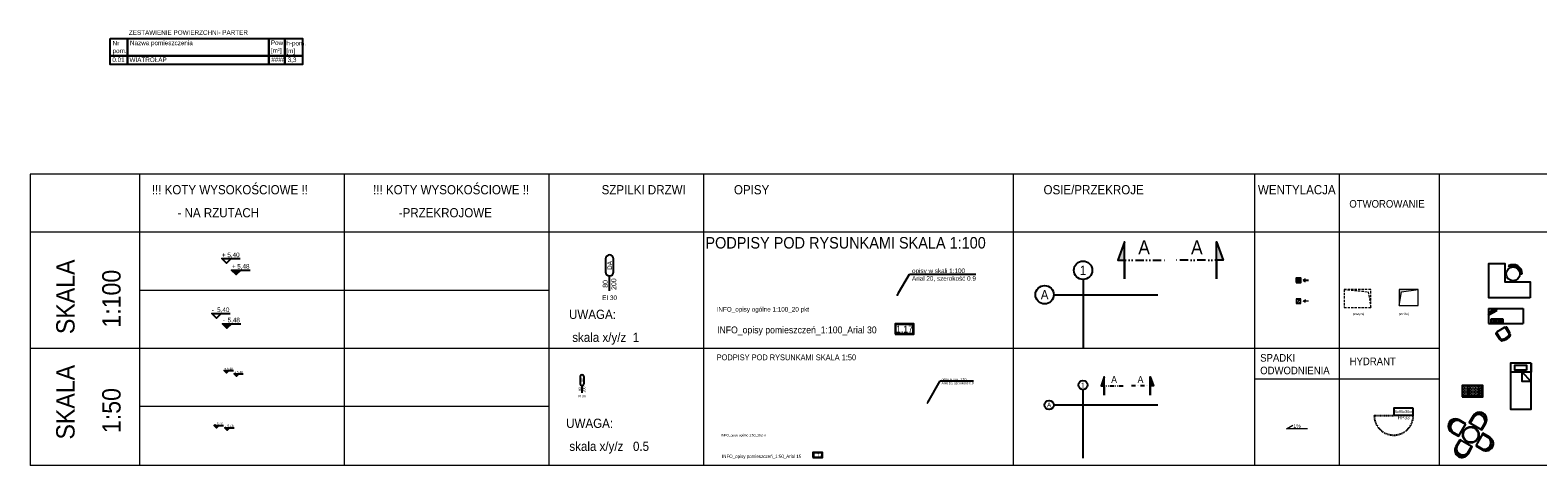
# Model space of a CAD drawing. Header units: metres. Extents: x 6502846 to 6512378, y 5892705 to 5896166.
# Tile 34 of 73: x 6503261 to 6503917, y 5895231 to 5895422. Entities that reach past the tile are written whole.
import ezdxf
from ezdxf import colors
from ezdxf.entities.mleader import LeaderData, LeaderLine
from ezdxf.enums import TextEntityAlignment as Align
from ezdxf.math import Vec2, Vec3

# ---------------------------------------------------------------- set-up
doc = ezdxf.new("R2010")
doc.units = ezdxf.units.M
doc.header["$MEASUREMENT"] = 0
for name, pattern in [('1KS_2KP-50', [37.05, 12, 6, -6.35, 0, -6.35, 0, -6.35]), ('ACAD_ISO03W100', [30, 12, -18]), ('DASHDOT', [1, 0.5, -0.25, 0, -0.25]), ('DASHED', [0.75, 0.5, -0.25]), ('OS_MODU-50', [96, 48, -24, 0, -24]), ('Osie$0$CONTINOUS', [0])]:
    doc.linetypes.add(name, pattern=pattern)
doc.layers.get('0').update_dxf_attribs({"color": 2})
for name, color, linetype, lineweight in [('_tabelki_ramki_cienkie', 251, 'Continuous', 5), ('A_spadki i odwodnienia', 134, 'Continuous', 0), ('A_wentylacja', 216, 'Continuous', 9), ('I_widok powyżej', 213, 'ACAD_ISO03W100', 15), ('I_widok_cienki', 152, 'Continuous', 5)]:
    doc.layers.add(name, color=color, linetype=linetype, lineweight=lineweight)
for name, color, linetype in [('A_hydranty', 20, 'Continuous'), ('A_wyposażenie_meble', 17, 'Continuous'), ('I_wentylacja', 105, 'Continuous'), ('INFO_linie przekrojowe', 33, '1KS_2KP-50'), ('INFO_opisy', 34, 'Continuous'), ('INFO_opisy pomieszczeń', 12, 'Continuous'), ('INFO_opisy stolarki', 32, 'Continuous'), ('INFO_osie', 35, 'OS_MODU-50'), ('INFO_rzędne', 21, 'Continuous')]:
    doc.layers.add(name, color=color, linetype=linetype)
doc.styles.add('ARCHENIKA_100_etykiety', font='arial.ttf', dxfattribs={"width": 0.9, "height": 30})
doc.styles.add('ARCHENIKA_100_opisy', font='arial.ttf', dxfattribs={"width": 0.9, "height": 20})
doc.styles.add('ARCHENIKA_100_podpisy', font='arial.ttf', dxfattribs={"width": 0.9, "height": 50})
doc.styles.add('ARCHENIKA_100_wymiary', font='arial.ttf', dxfattribs={"width": 0.9, "height": 15})
doc.styles.add('ARCHENIKA_50', font='arial.ttf', dxfattribs={"width": 0.9, "height": 10})
doc.styles.add('ARCHENIKA_50_etykiety', font='ARIALN.TTF', dxfattribs={"width": 0.9, "height": 15})
doc.styles.add('ARCHENIKA_50_podpisy', font='ARIALN.TTF', dxfattribs={"width": 0.9, "height": 25})
doc.styles.add('Arial', font='arial.ttf', dxfattribs={"width": 0.9})
doc.styles.add('CP_ATTR', font='romans.shx')
doc.styles.add('MPP_opisy_1-100', font='romans.shx', dxfattribs={"width": 0.6, "height": 25})

# ---------------------------------------------------------------- blocks, each defined once
blk = doc.blocks.new('kota wysokościowa względna wykończeniowa')
blk.add_lwpolyline([(20, 20), (0, 0), (-20, 20), (60, 20)])
at = {"style": 'Arial'}
for tag, p in [('%%P', (-20, 20)), ('205', (0, 20))]:
    blk.add_attdef(tag, text='', height=20, dxfattribs=at).set_placement(p, align=Align.BOTTOM_LEFT)
blk = doc.blocks.new('kota stropowa GORNA')
blk.add_lwpolyline([(18.5, -50.6), (-1.5, -70.6), (-21.5, -50.6), (58.5, -50.6)])
blk.add_solid([(-21.5, -50.6), (18.5, -50.6), (-1.5, -70.6), (18.5, -50.6)])
at = {"style": 'Arial'}
for tag, p in [('-', (-20, -25)), ('205', (0, -25))]:
    blk.add_attdef(tag, text='', height=20, dxfattribs=at).set_placement(p, align=Align.TOP_LEFT)
blk = doc.blocks.new('linia przekroju')
at = {"linetype": 'Continuous', "lineweight": 5}
h = blk.add_hatch(color=256, dxfattribs=at)
h.dxf.hatch_style = 1
h.paths.add_polyline_path([(0, -40.5), (0, 39.3), (14.4, 0), (0, 0)])
at = {"linetype": 'Continuous'}
blk.add_lwpolyline([(0, -40.5), (0, 39.3), (14.4, 0), (0, 0)], close=True, dxfattribs=at)
blk.add_lwpolyline([(14.4, 0), (-87.6, -0.1)])
at = {"linetype": 'Continuous', "style": 'ARCHENIKA_100_etykiety', "width": 0.9, "flags": 8}
blk.add_attdef('NR_PRZEKROJU', (-55.1, 12.6), '', height=30, dxfattribs=at)
blk = doc.blocks.new('zestawienie powierzchni')
at = {"linetype": 'Continuous', "lineweight": -3}
for points in [[(0, 45.8), (75.5, 45.8), (75.5, 8.3), (0, 8.3)], [(75.5, 45.8), (689.9, 45.8), (689.9, 8.3), (75.5, 8.3)], [(689.9, 45.8), (760, 45.8), (760, 8.3), (689.9, 8.3)], [(760, 45.8), (836.3, 45.8), (836.3, 8.3), (760, 8.3)]]:
    blk.add_lwpolyline(points, close=True, dxfattribs=at)
at = {"linetype": 'Continuous', "lineweight": -3, "style": 'ARCHENIKA_100_opisy', "width": 0.9}
blk.add_attdef('NR_POM', (8.6, 8.1), '', height=20, dxfattribs=at)
at = {"style": 'ARCHENIKA_100_opisy', "width": 0.9}
for tag, p in [('POM', (83.4, 8.1)), ('POW.', (699.9, 8.1)), ('WYS.', (771.3, 8.1))]:
    blk.add_attdef(tag, p, '', height=20, dxfattribs=at)
blk = doc.blocks.new('M_1')
at = {"layer": 'INFO_opisy stolarki'}
blk.add_line((0, -65), (0, 0), dxfattribs=at)
blk.add_lwpolyline([(-17.5, 73.7), (-17.5, 17.5, 1), (17.5, 17.5), (17.5, 73.7, 1)], format="xyb", close=True, dxfattribs=at)
at = {"layer": 'INFO_opisy stolarki', "style": 'Arial'}
blk.add_attdef('ADS_DRZWI:SYMBOL', text='', height=20, rotation=90, dxfattribs=at).set_placement((0, 45.6), align=Align.MIDDLE)
at = {"layer": 'INFO_opisy stolarki', "linetype": 'ByBlock', "style": 'Arial', "width": 0.9}
for tag, p in [('ADS_DRZWI:SZEROKOŚĆ', (-8, -34.5)), ('ADS_DRZWI:WYSOKOŚĆ', (29, -35.5))]:
    blk.add_attdef(tag, text='', height=20, rotation=90, dxfattribs=at).set_placement(p, align=Align.CENTER)
at = {"layer": 'INFO_opisy stolarki', "color": 1, "style": 'Arial'}
blk.add_attdef('ADS_DRZWI:ODPORNOŚĆ_OGNIOWA', text='', height=22, dxfattribs=at).set_placement((-0.1, -110.8), align=Align.BOTTOM_CENTER)
blk = doc.blocks.new('_Dot')
at = {"color": 0, "linetype": 'ByBlock', "lineweight": -2}
blk.add_line((-0.5, 0), (-1, 0), dxfattribs=at)
at = {"color": 0, "linetype": 'ByBlock', "const_width": 0.5}
blk.add_lwpolyline([(-0.25, 0, 1), (0.25, 0, 1)], format="xyb", close=True, dxfattribs=at)
blk = doc.blocks.new('metka pom')
h = blk.add_hatch(color=256)
h.paths.add_polyline_path([(-13.5, -39.4), (67.7, -39.4), (67.7, 5.5), (-13.5, 5.5)])
h.paths.add_polyline_path([(-10.9, -36.8), (65.1, -36.8), (65.1, 2.8), (-10.9, 2.8)], flags=16)
for points in [[(-13.5, -39.4), (67.7, -39.4), (67.7, 5.5), (-13.5, 5.5)], [(-10.9, -36.8), (65.1, -36.8), (65.1, 2.8), (-10.9, 2.8)]]:
    blk.add_lwpolyline(points, close=True)
at = {"style": 'ARCHENIKA_100_etykiety', "width": 0.9}
blk.add_attdef('NR_POM', text='', height=30, dxfattribs=at).set_placement((27.7, -17.7), align=Align.MIDDLE)
blk = doc.blocks.new('strzałka wentylacja')
for points in [[(-24, 0), (0, 0)], [(-10.4, 6), (0, 0)], [(-10.4, -6), (0, 0)]]:
    blk.add_lwpolyline(points)
blk = doc.blocks.new('I_wentylacja')
blk.add_line((4.3, 4.3), (15.7, 15.7, 0))
blk.add_lwpolyline([(0, 0), (20, 0), (20, 20), (0, 20)], close=True)
blk.add_circle((10, 10), 8)
at = {"style": 'Arial', "width": 0.9}
blk.add_attdef('NR', text='', height=8, dxfattribs=at).set_placement((10, 10, 0), align=Align.MIDDLE)
blk = doc.blocks.new('*U855')
at = {"ltscale": 20}
h = blk.add_hatch(color=256, dxfattribs=at)
h.dxf.hatch_style = 1
h.paths.add_polyline_path([(10.6, -10.6), (82.9, 0), (0, 0), (0, -70.3)])
for points in [[(82.9, 0), (0, 0), (0, -70.3), (82.9, -70.3)], [(10.6, -10.6), (82.9, 0), (0, 0), (0, -70.3)]]:
    blk.add_lwpolyline(points, close=True, dxfattribs=at)
blk = doc.blocks.new('*U856')
at = {"linetype": 'DASHED', "ltscale": 20}
blk.add_lwpolyline([(0, -115.2), (10.6, -10.6), (78.4, 0)], dxfattribs=at)
blk.add_lwpolyline([(78.4, 0), (0, 0), (0, -115.2), (78.4, -115.2)], close=True, dxfattribs=at)
blk = doc.blocks.new('stolik 4os')
for points in [[(54582.5, -29698.3), (54582.5, -29664, 1), (54519.5, -29664), (54519.5, -29698.3)], [(54578.6, -29698.3), (54578.6, -29664, 1), (54523.5, -29664), (54523.5, -29698.3)], [(54509, -29709.8), (54474.7, -29709.8, 1), (54474.7, -29772.8), (54509, -29772.8)], [(54509, -29713.7), (54474.7, -29713.7, 1), (54474.7, -29768.8), (54509, -29768.8)], [(54594, -29771.8), (54628.3, -29771.8, 1), (54628.3, -29708.8), (54594, -29708.8)], [(54594, -29767.9), (54628.3, -29767.9, 1), (54628.3, -29712.7), (54594, -29712.7)], [(54520.5, -29783.3), (54520.5, -29817.6, 1), (54583.5, -29817.6), (54583.5, -29783.3)], [(54524.5, -29783.3), (54524.5, -29817.6, 1), (54579.6, -29817.6), (54579.6, -29783.3)]]:
    blk.add_lwpolyline(points, format="xyb", close=True)
at = {"ltscale": 0.5}
for radius in [35, 32.5]:
    blk.add_circle((54551.5, -29740.8), radius, dxfattribs=at)
for centre, start, end in [((54551, -29671.9), 11.47834, 168.52166), ((54482.6, -29741.3), 101.47834, 258.52166), ((54620.4, -29740.3), 281.47834, 78.52166), ((54552, -29809.7), 191.47834, 348.52166)]:
    blk.add_arc(centre, 28.1, start, end)
blk = doc.blocks.new('krzeslo1')
for p, q in [((-7465.6, -14640.2), (-7468.1, -14635.9)), ((-7413.1, -14670.5), (-7408.1, -14670.5))]:
    blk.add_line(p, q)
blk.add_circle((-7448.1, -14670.5), 30)
for radius in [40, 35]:
    blk.add_arc((-7448.1, -14670.5), radius, 0, 120)
blk = doc.blocks.new('A$C04C6409C')
for p, q in [((0, 319), (0, 55)), ((20, 339), (20, 339)), ((20, 35), (20, 35)), ((37, 412), (37, 412)), ((40, 319), (40, 55)), ((55, 345), (55, 50)), ((445, 0), (105, 0)), ((255, 510), (295, 510)), ((255, 500), (255, 510)), ((255, 439), (255, 460)), ((295, 510), (295, 500)), ((295, 460), (295, 439)), ((495, 345), (495, 50)), ((510, 319), (510, 55)), ((513, 412), (513, 412)), ((530, 339), (530, 339)), ((530, 35), (530, 35)), ((550, 319), (550, 55))]:
    blk.add_line(p, q)
for centre, major_axis, start_param, end_param in [((20, 319), (14.1, 14.1), 0.785398, 2.356194), ((20, 55), (-14.1, 14.1), 0.785398, 2.356194), ((20, 319), (14.1, 14.1), 5.497787, 7.068583), ((20, 55), (-14.1, 14.1), 2.356194, 3.926991), ((54, 422), (14.1, 14.1), 1.296747, 2.911882), ((54, 422), (14.1, 14.1), 2.911882, 4.438339), ((275, 29), (333, 333), 0.27405, 1.296747), ((105, 345), (35.4, 35.4), 1.306944, 2.356194), ((105, 50), (-35.4, 35.4), 0.785398, 2.356194), ((275, 29), (305, 305), 0.27405, 1.296747), ((275, 49), (277, 277), 0.263853, 1.306944), ((445, 50), (-35.4, 35.4), 2.356194, 3.926991), ((445, 345), (35.4, 35.4), 5.497787, 6.547038), ((496, 422), (-14.1, 14.1), 1.844846, 3.371303), ((496, 422), (-14.1, 14.1), 3.371303, 4.986439), ((530, 319), (14.1, 14.1), 0.785398, 2.356194), ((530, 55), (-14.1, 14.1), 0.785398, 2.356194), ((530, 319), (14.1, 14.1), 5.497787, 7.068583), ((530, 55), (-14.1, 14.1), 2.356194, 3.926991)]:
    blk.add_ellipse(centre, major_axis=major_axis, ratio=1, start_param=start_param, end_param=end_param)
at = {"linetype": 'ByBlock', "style": 'CP_ATTR', "flags": 9}
for tag, p in [('PRODUCT-TYPE', (183, 492)), ('NAME', (183, 492)), ('GROUP', (183, 492)), ('NUMBER', (183, 492)), ('PRODUCER', (183, 492)), ('ARTICLE', (183, 492)), ('ORDER-NO', (183, 491)), ('CHARACTER', (183, 492)), ('WEIGHT', (183, 492)), ('OTHER', (183, 492)), ('PRICE', (183, 491))]:
    blk.add_attdef(tag, text='', height=0.05, dxfattribs=at).set_placement(p, align=Align.MIDDLE_LEFT)
blk = doc.blocks.new('A$C1B363780')
for p, q in [((0, 160), (500, 160)), ((0, 0), (0, 160)), ((90, 145), (15, 145)), ((15, 145), (15, 45)), ((15, 45), (90, 45)), ((90, 45), (90, 145)), ((168, 145), (108, 145)), ((108, 145), (108, 125)), ((108, 125), (128, 125)), ((108, 45), (108, 85)), ((108, 85), (168, 85)), ((168, 65), (108, 65)), ((168, 45), (108, 45)), ((108, 15), (108, 35)), ((108, 35), (168, 35)), ((168, 15), (108, 15)), ((128, 125), (128, 145)), ((128, 105), (128, 125)), ((148, 125), (128, 125)), ((148, 105), (128, 105)), ((128, 85), (128, 45)), ((128, 15), (128, 35)), ((148, 125), (148, 145)), ((148, 125), (148, 105)), ((148, 125), (168, 125)), ((148, 85), (148, 45)), ((148, 35), (148, 15)), ((168, 125), (168, 145)), ((168, 85), (168, 45)), ((168, 35), (168, 15)), ((485, 145), (185, 145)), ((185, 145), (185, 45)), ((185, 45), (485, 45)), ((485, 35), (185, 35)), ((185, 35), (185, 15)), ((185, 15), (485, 15)), ((255, 145), (255, 125)), ((255, 125), (415, 125)), ((415, 125), (415, 145)), ((485, 45), (485, 145)), ((485, 15), (485, 35)), ((500, 160), (500, 0)), ((500, 0), (0, 0))]:
    blk.add_line(p, q)
at = {"linetype": 'ByBlock', "style": 'CP_ATTR', "text_generation_flag": 4, "width": 2, "flags": 9}
for tag, p in [('OTHER', (134, 159)), ('PRICE', (134, 159)), ('EQUIPMENT', (134, 159)), ('QUANTITY', (134, 159)), ('WEIGHT', (134, 159)), ('CHARACTER', (134, 159)), ('ORDER-NO', (134, 158)), ('PRODUCT-TYPE', (134, 159)), ('ARTICLE', (134, 159)), ('PRODUCER', (134, 159)), ('NUMBER', (134, 159)), ('GROUP', (134, 159)), ('NAME', (134, 159))]:
    blk.add_attdef(tag, text='', height=0.03, dxfattribs=at).set_placement(p, align=Align.MIDDLE_LEFT)
blk = doc.blocks.new('A$C441439BD')
for p, q in [((5, 146), (0, 111)), ((0, 111), (396, 56)), ((4, 141), (400, 86)), ((16, 109), (50, 85)), ((341, 44), (50, 85)), ((380, 58), (341, 44)), ((396, 56), (400, 86))]:
    blk.add_line(p, q)
for start, end in [(172.09652, 352.09652), (41.75563, 122.43741)]:
    blk.add_arc((195, 64), 65, start, end)
blk = doc.blocks.new('lozko male2')
for points in [[(-7369.9, -15314.1), (-7369.9, -15354.1), (-7459.9, -15354.1)], [(-7369.9, -15394.5), (-7409.1, -15354.1)], [(-7369.9, -15394.5), (-7409.1, -15394.5), (-7409.1, -15354.1)]]:
    blk.add_lwpolyline(points)
for points in [[(-7369.9, -15314.1), (-7459.9, -15314.1), (-7459.9, -15514.1), (-7369.9, -15514.1)], [(-7389.6, -15344.5), (-7440.2, -15344.5), (-7440.2, -15323.1), (-7389.6, -15323.1)]]:
    blk.add_lwpolyline(points, close=True)
blk = doc.blocks.new('wycieraczka')
h = blk.add_hatch()
h.set_pattern_fill('GOST_GLASS', color=256, angle=315)
h.set_pattern_definition([(0, (0, 0), (6, -6), [5, -7]), (0, (1.5, -1.5), (6, -6), [2, -10]), (0, (1.5, 1.5), (6, -6), [2, -10])])
h.paths.add_polyline_path([(-7881.1, -14384.6), (-7795.1, -14384.6), (-7795.1, -14338.6), (-7881.1, -14338.6)])
for points in [[(-7883.1, -14386.6), (-7793.1, -14386.6), (-7793.1, -14336.6), (-7883.1, -14336.6)], [(-7881.1, -14384.6), (-7795.1, -14384.6), (-7795.1, -14338.6), (-7881.1, -14338.6)]]:
    blk.add_lwpolyline(points, close=True)
blk = doc.blocks.new('*U857')
at = {"lineweight": -3}
blk.add_lwpolyline([(-42.5, 0), (42.5, 0), (42.5, 30), (-42.5, 30)], close=True, dxfattribs=at)
at = {"linetype": 'DASHED', "lineweight": -3}
blk.add_lwpolyline([(127.5, 32), (42.5, 32)], dxfattribs=at)
blk.add_arc((42.5, 32), 85, 0, 180.00038, dxfattribs=at)
at = {"lineweight": -3, "style": 'Arial', "width": 0.9}
for s, height, p in [('85x95x30cm', 12, (0, 15)), ('HP33', 15, (-0.7, 40.5))]:
    blk.add_text(s, height=height, rotation=180, dxfattribs=at).set_placement(p, align=Align.MIDDLE_CENTER)
blk = doc.blocks.new('*U872')
blk.add_lwpolyline([(82.5, 0), (-9.2, 0), (18.8, 16.2)])
blk.add_lwpolyline([(82.5, 0), (-9.2, 0), (18.8, 16.2)])
at = {"style": 'MPP_opisy_1-100', "width": 0.6}
blk.add_attdef('%', (23.4, 4.7), '', height=25, dxfattribs=at)

msp = doc.modelspace()

# ---------------------------------------------------------------- linework, layer by layer
at = {"layer": '_tabelki_ramki_cienkie'}
for p, q in [((6503308.735, 5895308.826), (6503486.754, 5895308.826)), ((6503308.735, 5895258.38), (6503486.754, 5895258.38))]:
    msp.add_line(p, q, dxfattribs=at)
for points in [[(6503261.181, 5895359.273), (6503261.181, 5895232.512)], [(6503397.745, 5895359.273), (6503261.181, 5895359.273)], [(6503308.735, 5895359.273), (6503308.735, 5895232.512)], [(6503397.745, 5895359.273), (6503397.745, 5895232.512)], [(6503486.754, 5895359.273), (6503397.745, 5895359.273)], [(6503486.754, 5895359.273), (6503486.754, 5895232.512)], [(6503575.763, 5895359.273), (6503486.754, 5895359.273)], [(6503554.076, 5895359.273), (6503554.076, 5895232.512)], [(6504468.857, 5895359.273), (6503575.763, 5895359.273)], [(6503688.721, 5895359.273), (6503688.721, 5895232.512)], [(6503793.694, 5895359.273), (6503793.694, 5895232.512)], [(6503830.425, 5895359.273), (6503830.425, 5895232.512)], [(6503873.899, 5895359.273), (6503873.899, 5895232.512)], [(6504468.857, 5895334.05), (6503261.181, 5895334.05)], [(6503261.181, 5895283.603), (6503873.899, 5895283.603)], [(6503793.694, 5895270.193), (6503873.899, 5895270.193)], [(6504468.857, 5895232.512), (6503261.181, 5895232.512)]]:
    msp.add_lwpolyline(points, dxfattribs=at)
at = {"layer": 'A_wyposażenie_meble'}
for p, q in [((6503895.471, 5895300.828), (6503910.471, 5895300.828)), ((6503895.471, 5895300.828), (6503895.471, 5895294.328)), ((6503910.471, 5895300.828), (6503910.471, 5895294.328)), ((6503895.471, 5895294.328), (6503910.471, 5895294.328))]:
    msp.add_line(p, q, dxfattribs=at)
msp.add_lwpolyline([(6503913.492, 5895305.436), (6503895.492, 5895305.436), (6503895.492, 5895320.436), (6503902.492, 5895320.436), (6503902.492, 5895312.436), (6503913.492, 5895312.436), (6503913.492, 5895305.436)], dxfattribs=at)
at = {"layer": 'INFO_opisy', "linetype": 'Continuous', "lineweight": -3}
for points in [[(6503296.01, 5895418.166), (6503303.564, 5895418.166), (6503303.564, 5895410.629), (6503296.01, 5895410.629)], [(6503303.564, 5895418.166), (6503365.004, 5895418.166), (6503365.004, 5895410.629), (6503303.564, 5895410.629)], [(6503365.004, 5895418.166), (6503372.008, 5895418.166), (6503372.008, 5895410.629), (6503365.004, 5895410.629)], [(6503372.008, 5895418.166), (6503379.644, 5895418.166), (6503379.644, 5895410.629), (6503372.008, 5895410.629)]]:
    msp.add_lwpolyline(points, close=True, dxfattribs=at)
at = {"layer": 'INFO_osie', "ltscale": 2}
for p, q in [((6503719.079, 5895313.452), (6503719.079, 5895283.721)), ((6503706.372, 5895306.81), (6503751.613, 5895306.81))]:
    msp.add_line(p, q, dxfattribs=at)
at = {"layer": 'INFO_osie'}
for p, q in [((6503719.033, 5895265.534), (6503719.033, 5895235.802)), ((6503706.326, 5895258.892), (6503751.566, 5895258.892))]:
    msp.add_line(p, q, dxfattribs=at)
at = {"layer": 'INFO_osie', "linetype": 'Continuous'}
for centre, radius in [((6503719.079, 5895317.452), 4), ((6503702.372, 5895306.81), 4), ((6503719.033, 5895267.534), 2), ((6503704.326, 5895258.892), 2)]:
    msp.add_circle(centre, radius, dxfattribs=at)

# ---------------------------------------------------------------- block references
at = {"layer": 'A_hydranty', "xscale": 0.1, "yscale": 0.1, "zscale": 0.1, "rotation": 180}
msp.add_blockref('*U857', (6503858.452, 5895257.477), dxfattribs=at)
at = {"layer": 'A_spadki i odwodnienia'}
ref = msp.add_blockref('*U872', (6503808.41, 5895248.466), dxfattribs=dict(at, xscale=0.1, yscale=0.1, zscale=0.1))
ref.add_attrib('%', '1%', (6503810.562, 5895248.933), dxfattribs={"layer": '0', "height": 1.6, "style": 'Arial', "width": 0.9})
at = {"layer": 'A_wentylacja', "xscale": 0.1, "yscale": 0.1, "zscale": 0.1}
msp.add_blockref('I_wentylacja', (6503811.75, 5895302.996, 0), dxfattribs=at).add_auto_attribs({'NR': '2'})
at = {"layer": 'A_wentylacja', "xscale": 0.1, "yscale": 0.1, "zscale": 0.1, "rotation": 180}
msp.add_blockref('strzałka wentylacja', (6503814.741, 5895304.052), dxfattribs=at)
at = {"layer": 'A_wyposażenie_meble', "xscale": 0.1, "yscale": 0.1, "zscale": 0.1}
for name, p in [('krzeslo1', (6504650.906, 5896782.919)), ('lozko male2', (6504650.906, 5896808.5)), ('wycieraczka', (6504672.209, 5896701.073))]:
    msp.add_blockref(name, p, dxfattribs=at)
at = {"layer": 'A_wyposażenie_meble'}
for name, p, xscale, yscale, zscale, rotation in [('A$C441439BD', (6503895.036, 5895299.355), -0.01, 0.01, 0.01, 201.2283333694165), ('A$C1B363780', (6503901.576, 5895296.396), 0.01, 0.01, 0.01, 180), ('A$C04C6409C', (6503903.07, 5895293.172), 0.009999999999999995, 0.009999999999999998, 0.009999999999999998, 210.9921061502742), ('stolik 4os', (6498584.508, 5892008.654), 0.1, 0.1, 0.1, 59.99999999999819)]:
    msp.add_blockref(name, p, dxfattribs=dict(at, xscale=xscale, yscale=yscale, zscale=zscale, rotation=rotation))
at = {"layer": 'I_wentylacja', "xscale": 0.1, "yscale": 0.1, "zscale": 0.1}
msp.add_blockref('I_wentylacja', (6503811.75, 5895312.078, 0), dxfattribs=at).add_auto_attribs({'NR': '2'})
at = {"layer": 'I_wentylacja', "xscale": 0.1, "yscale": 0.1, "zscale": 0.1, "rotation": 180}
msp.add_blockref('strzałka wentylacja', (6503814.741, 5895313.032), dxfattribs=at)
at = {"layer": 'I_widok powyżej', "xscale": 0.1, "yscale": 0.1, "zscale": 0.1, "rotation": 270.018284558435}
msp.add_blockref('*U856', (6503844.189, 5895309.141), dxfattribs=at)
at = {"layer": 'I_widok_cienki', "linetype": 'ByBlock', "xscale": 0.09999999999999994, "yscale": 0.1, "zscale": 0.1, "rotation": 359.9817154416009}
msp.add_blockref('*U855', (6503856.564, 5895309.141), dxfattribs=at)
at = {"layer": 'INFO_linie przekrojowe', "linetype": 'DASHDOT'}
ref = msp.add_blockref('linia przekroju', (6503737.128, 5895321.885), dxfattribs=dict(at, xscale=-0.2, yscale=0.2, zscale=0.2))
ref.add_attrib('NR_PRZEKROJU', 'A', dxfattribs={"layer": '0', "linetype": 'Continuous', "height": 6, "style": 'ARCHENIKA_100_etykiety', "width": 0.9}).set_placement((6503743.114, 5895322.623), align=Align.BOTTOM_LEFT)
at = {"layer": 'INFO_linie przekrojowe'}
ref = msp.add_blockref('linia przekroju', (6503777.075, 5895321.885), dxfattribs=dict(at, xscale=0.2, yscale=0.2, zscale=0.2))
ref.add_attrib('NR_PRZEKROJU', 'A', dxfattribs={"layer": '0', "linetype": 'Continuous', "height": 6, "style": 'ARCHENIKA_100_etykiety', "width": 0.9}).set_placement((6503766.057, 5895322.623), align=Align.BOTTOM_LEFT)
ref = msp.add_blockref('linia przekroju', (6503728.336, 5895267.195), dxfattribs=dict(at, xscale=-0.1, yscale=0.1, zscale=0.1))
ref.add_attrib('NR_PRZEKROJU', 'A', dxfattribs={"layer": '0', "linetype": 'Continuous', "height": 3, "style": 'ARCHENIKA_100_etykiety', "width": 0.9}).set_placement((6503731.329, 5895267.563), align=Align.BOTTOM_LEFT)
ref = msp.add_blockref('linia przekroju', (6503748.31, 5895267.195), dxfattribs=dict(at, xscale=0.1, yscale=0.1, zscale=0.1))
ref.add_attrib('NR_PRZEKROJU', 'A', dxfattribs={"layer": '0', "linetype": 'Continuous', "height": 3, "style": 'ARCHENIKA_100_etykiety', "width": 0.9}).set_placement((6503742.801, 5895267.563), align=Align.BOTTOM_LEFT)
at = {"layer": 'INFO_opisy'}
ref = msp.add_blockref('zestawienie powierzchni', (6503296.01, 5895406.051), dxfattribs=dict(at, xscale=0.1, yscale=0.1, zscale=0.1))
ref.add_attrib('NR_POM', '0.01', dxfattribs={"layer": '0', "color": 0, "linetype": 'Continuous', "lineweight": -2, "height": 2, "style": 'ARCHENIKA_100_opisy', "width": 0.9}).set_placement((6503296.919, 5895407.357), align=Align.BOTTOM_LEFT)
ref.add_attrib('POM', 'WIATROŁAP', dxfattribs={"layer": '0', "color": 0, "height": 2, "style": 'ARCHENIKA_100_opisy', "width": 0.9}).set_placement((6503304.391, 5895407.355), align=Align.BOTTOM_LEFT)
ref.add_attrib('POW.', '#### ', dxfattribs={"layer": '0', "color": 0, "height": 2, "style": 'ARCHENIKA_100_opisy', "width": 0.9}).set_placement((6503366.047, 5895407.355), align=Align.BOTTOM_LEFT)
ref.add_attrib('WYS.', '3,3', dxfattribs={"layer": '0', "color": 0, "height": 2, "style": 'ARCHENIKA_100_opisy', "width": 0.9}).set_placement((6503373.188, 5895407.355), align=Align.BOTTOM_LEFT)
ref = msp.add_blockref('M_1', (6503513.188, 5895314.969), dxfattribs=dict(at, xscale=0.1, yscale=0.1, zscale=0.1))
ref.add_attrib('ADS_DRZWI:WYSOKOŚĆ', '200', dxfattribs={"layer": 'INFO_opisy stolarki', "color": 0, "height": 2.2, "rotation": 90, "style": 'Arial', "width": 0.9}).set_placement((6503516.088, 5895311.416), align=Align.CENTER)
ref.add_attrib('ADS_DRZWI:SZEROKOŚĆ', '80', dxfattribs={"layer": 'INFO_opisy stolarki', "color": 0, "height": 2.2, "rotation": 90, "style": 'Arial', "width": 0.9}).set_placement((6503512.388, 5895311.518), align=Align.CENTER)
ref.add_attrib('ADS_DRZWI:SYMBOL', 'DA', dxfattribs={"layer": 'INFO_opisy stolarki', "height": 2, "rotation": 90, "style": 'Arial'}).set_placement((6503513.188, 5895319.528), align=Align.MIDDLE)
ref.add_attrib('ADS_DRZWI:ODPORNOŚĆ_OGNIOWA', 'EI 30', dxfattribs={"layer": 'INFO_opisy stolarki', "color": 1, "height": 2, "style": 'Arial', "width": 0.9}).set_placement((6503513.175, 5895303.893), align=Align.BOTTOM_CENTER)
ref = msp.add_blockref('M_1', (6503501.186, 5895267.394), dxfattribs=dict(at, xscale=0.05, yscale=0.05, zscale=0.05))
ref.add_attrib('ADS_DRZWI:WYSOKOŚĆ', '200', dxfattribs={"layer": 'INFO_opisy stolarki', "color": 0, "height": 1.1, "rotation": 90, "style": 'Arial', "width": 0.9}).set_placement((6503502.636, 5895265.618), align=Align.CENTER)
ref.add_attrib('ADS_DRZWI:SZEROKOŚĆ', '80', dxfattribs={"layer": 'INFO_opisy stolarki', "color": 0, "height": 1.1, "rotation": 90, "style": 'Arial', "width": 0.9}).set_placement((6503500.786, 5895265.669), align=Align.CENTER)
ref.add_attrib('ADS_DRZWI:SYMBOL', 'DA', dxfattribs={"layer": 'INFO_opisy stolarki', "height": 1, "rotation": 90, "style": 'Arial'}).set_placement((6503501.186, 5895269.674), align=Align.MIDDLE)
ref.add_attrib('ADS_DRZWI:ODPORNOŚĆ_OGNIOWA', 'EI 30', dxfattribs={"layer": 'INFO_opisy stolarki', "color": 1, "height": 1, "style": 'Arial', "width": 0.9}).set_placement((6503501.18, 5895261.856), align=Align.BOTTOM_CENTER)
at = {"layer": 'INFO_opisy pomieszczeń'}
ref = msp.add_blockref('metka pom', (6503638.66, 5895293.651), dxfattribs=dict(at, xscale=0.1, yscale=0.1, zscale=0.1))
ref.add_attrib('NR_POM', '1.17', dxfattribs={"height": 3, "style": 'ARCHENIKA_100_etykiety', "width": 0.9}).set_placement((6503641.432, 5895291.881), align=Align.MIDDLE)
ref = msp.add_blockref('metka pom', (6503602.312, 5895237.959), dxfattribs=dict(at, xscale=0.05, yscale=0.05, zscale=0.05))
ref.add_attrib('NR_POM', '1.17', dxfattribs={"height": 1.5, "style": 'ARCHENIKA_100_etykiety', "width": 0.9}).set_placement((6503603.699, 5895237.074), align=Align.MIDDLE)
at = {"layer": 'INFO_rzędne'}
ref = msp.add_blockref('kota wysokościowa względna wykończeniowa', (6503346.557, 5895320.518), dxfattribs=dict(at, xscale=0.1, yscale=0.1, zscale=0.1))
ref.add_attrib('0,00', '5,40', dxfattribs={"layer": '0', "height": 2, "style": 'ARCHENIKA_100_opisy', "width": 0.9}).set_placement((6503346.945, 5895322.518), align=Align.BOTTOM_LEFT)
ref.add_attrib('%%P', '+', dxfattribs={"layer": '0', "height": 2, "style": 'ARCHENIKA_100_opisy', "width": 0.9}).set_placement((6503344.557, 5895322.518), align=Align.BOTTOM_LEFT)
ref = msp.add_blockref('kota stropowa GORNA', (6503350.958, 5895322.588), dxfattribs=dict(at, xscale=0.1, yscale=0.1, zscale=0.1))
ref.add_attrib('-', '+', dxfattribs={"layer": '0', "height": 2, "style": 'ARCHENIKA_100_opisy', "width": 0.9}).set_placement((6503348.958, 5895317.531), align=Align.BOTTOM_LEFT)
ref.add_attrib('205', '5,48', dxfattribs={"layer": '0', "height": 2, "style": 'ARCHENIKA_100_opisy', "width": 0.9}).set_placement((6503351.232, 5895317.531), align=Align.BOTTOM_LEFT)
ref = msp.add_blockref('kota wysokościowa względna wykończeniowa', (6503342.2, 5895296.665), dxfattribs=dict(at, xscale=0.1, yscale=0.1, zscale=0.1))
ref.add_attrib('0,00', '5,40', dxfattribs={"layer": '0', "height": 2, "style": 'ARCHENIKA_100_opisy', "width": 0.9}).set_placement((6503342.506, 5895298.665), align=Align.BOTTOM_LEFT)
ref.add_attrib('%%P', '-', dxfattribs={"layer": '0', "height": 2, "style": 'ARCHENIKA_100_opisy', "width": 0.9}).set_placement((6503340.2, 5895298.665), align=Align.BOTTOM_LEFT)
ref = msp.add_blockref('kota stropowa GORNA', (6503346.914, 5895299.268), dxfattribs=dict(at, xscale=0.1, yscale=0.1, zscale=0.1))
ref.add_attrib('-', '-', dxfattribs={"layer": '0', "height": 2, "style": 'ARCHENIKA_100_opisy', "width": 0.9}).set_placement((6503344.914, 5895294.211), align=Align.BOTTOM_LEFT)
ref.add_attrib('205', '5,48', dxfattribs={"layer": '0', "height": 2, "style": 'ARCHENIKA_100_opisy', "width": 0.9}).set_placement((6503347.046, 5895294.211), align=Align.BOTTOM_LEFT)
ref = msp.add_blockref('kota wysokościowa względna wykończeniowa', (6503346.557, 5895272.845), dxfattribs=dict(at, xscale=0.05, yscale=0.05, zscale=0.05))
ref.add_attrib('0,00', '5,40', dxfattribs={"layer": '0', "height": 1, "style": 'ARCHENIKA_50', "width": 0.9}).set_placement((6503346.751, 5895273.845), align=Align.BOTTOM_LEFT)
ref.add_attrib('%%P', '+', dxfattribs={"layer": '0', "height": 1, "style": 'ARCHENIKA_50', "width": 0.9}).set_placement((6503345.557, 5895273.845), align=Align.BOTTOM_LEFT)
ref = msp.add_blockref('kota stropowa GORNA', (6503350.958, 5895274.915), dxfattribs=dict(at, xscale=0.05, yscale=0.05, zscale=0.05))
ref.add_attrib('-', '+', dxfattribs={"layer": '0', "height": 1, "style": 'ARCHENIKA_50', "width": 0.9}).set_placement((6503349.958, 5895272.387), align=Align.BOTTOM_LEFT)
ref.add_attrib('205', '5,48', dxfattribs={"layer": '0', "height": 1, "style": 'ARCHENIKA_50', "width": 0.9}).set_placement((6503351.095, 5895272.387), align=Align.BOTTOM_LEFT)
ref = msp.add_blockref('kota wysokościowa względna wykończeniowa', (6503342.2, 5895248.889), dxfattribs=dict(at, xscale=0.05, yscale=0.05, zscale=0.05))
ref.add_attrib('0,00', '5,40', dxfattribs={"layer": '0', "height": 1, "style": 'ARCHENIKA_50', "width": 0.9}).set_placement((6503342.353, 5895249.889), align=Align.BOTTOM_LEFT)
ref.add_attrib('%%P', '-', dxfattribs={"layer": '0', "height": 1.5, "style": 'ARCHENIKA_100_wymiary', "width": 0.9}).set_placement((6503341.2, 5895249.445), align=Align.BOTTOM_LEFT)
ref = msp.add_blockref('kota stropowa GORNA', (6503346.914, 5895251.492), dxfattribs=dict(at, xscale=0.05, yscale=0.05, zscale=0.05))
ref.add_attrib('-', '-', dxfattribs={"layer": '0', "height": 1, "style": 'ARCHENIKA_50', "width": 0.9}).set_placement((6503345.914, 5895248.964), align=Align.BOTTOM_LEFT)
ref.add_attrib('205', '5,48', dxfattribs={"layer": '0', "height": 1, "style": 'ARCHENIKA_50', "width": 0.9}).set_placement((6503346.98, 5895248.964), align=Align.BOTTOM_LEFT)

# ---------------------------------------------------------------- texts
at = {"char_height": 3.3, "attachment_point": 1, "line_spacing_factor": 1.5, "style": 'Arial'}
for s, insert, width in [('{\\H1.212x;         !!! KOTY WYSOKOŚCIOWE !!\\P                 - NA RZUTACH\\P}\\P          ', (6503301.512, 5895354.458), 96.23207), ('{\\H1.212x;         !!! KOTY WYSOKOŚCIOWE !!\\P                 -PRZEKROJOWE\\P}\\P          ', (6503397.745, 5895354.458), 89.00933), ('{\\H1.212x;       SZPILKI DRZWI}\\P          ', (6503499.93, 5895354.458), 86.25731), ('{\\H1.212x;OPISY}\\P          ', (6503567.252, 5895354.458), 86.25731), ('{\\H1.212x;OSIE/PRZEKROJE}\\P          ', (6503701.896, 5895354.458), 86.25731), ('{\\H1.212x;WENTYLACJA}          ', (6503795.14, 5895354.458), 86.25731), ('{\\H1.212x;UWAGA:\\P skala x/y/z  1}          ', (6503495.541, 5895300.281), 129.43873), ('{\\H1.212x;UWAGA:\\P skala x/y/z   0.5}\\P          ', (6503494.294, 5895252.92), 129.43873)]:
    msp.add_mtext(s, dxfattribs=dict(at, insert=insert, width=width))
for s, insert, char_height, width, attachment_point, style in [('\\pxi-3,l3,t3;OTWOROWANIE', (6503834.894, 5895347.965), 3.3, 86.25731, 1, 'Arial'), ('\\pi-30,l30,t30;powyżej', (6503836.41, 5895298.295), 1, 54.75655, 4, 'ARCHENIKA_100_opisy'), ('\\pi-30,l30,t30;poniżej', (6503856.383, 5895298.295), 1, 54.75655, 4, 'ARCHENIKA_100_opisy'), ('SPADKI\\PODWODNIENIA', (6503796.133, 5895281.027), 3.3, 86.25731, 1, 'Arial'), ('\\pxi-3,l3,t3;HYDRANT', (6503835.031, 5895279.481), 3.3, 86.25731, 1, 'Arial')]:
    msp.add_mtext(s, dxfattribs=dict(insert=insert, char_height=char_height, width=width, attachment_point=attachment_point, style=style))
at = {"char_height": 6.6, "width": 80.47587, "attachment_point": 1, "rotation": 90, "line_spacing_factor": 1.5, "style": 'Arial'}
for s, insert in [('{\\H1.212x;SKALA\\P 1:100            \\P\\P}\\P^I', (6503272.511, 5895289.7)), ('{\\H1.212x;SKALA\\P 1:50            \\P\\P}\\P^I', (6503272.511, 5895243.872))]:
    msp.add_mtext(s, dxfattribs=dict(at, insert=insert))
at = {"layer": 'INFO_opisy', "char_height": 2, "attachment_point": 1, "style": 'ARCHENIKA_100_opisy'}
for s, width, gutter_width, insert in [('\\pxql;ZESTAWIENIE POWIERZCHNI- PARTER', 93.28995, 0, (6503304.136, 5895421.783)), ('\\pxql;Nr \\Ppom.\\P\\pxql;', 14.58891, 2.17, (6503297.045, 5895417.16)), ('\\pxql;Nazwa pomieszczenia', 42.65674, 0, (6503304.59, 5895417.28))]:
    msp.add_mtext_dynamic_manual_height_columns(s, width=width, gutter_width=gutter_width, heights=[100.185], dxfattribs=dict(at, insert=insert))
at = {"layer": 'INFO_opisy'}
for s, insert, char_height, width, attachment_point, style in [('Pow.  \\P[m²]', (6503365.85, 5895417.35), 2, 31.27972, 1, 'ARCHENIKA_100_opisy'), ('h-pom. [m]', (6503372.61, 5895417.16), 2, 7.034, 1, 'ARCHENIKA_100_opisy'), ('PODPISY POD RYSUNKAMI SKALA 1:100', (6503554.855, 5895329.35), 5, 121.05806, 4, 'ARCHENIKA_100_podpisy'), ('INFO_opisy ogólne 1:100_20 pkt', (6503559.739, 5895300.159), 2, 37.44123, 4, 'ARCHENIKA_100_opisy'), ('PODPISY POD RYSUNKAMI SKALA 1:50', (6503559.76, 5895279.562), 2.5, 65.69069, 4, 'ARCHENIKA_50_podpisy'), ('INFO_opisy ogólne 1:50_10 pkt', (6503561.777, 5895245.616), 1, 37.44123, 4, 'ARCHENIKA_50')]:
    msp.add_mtext(s, dxfattribs=dict(at, insert=insert, char_height=char_height, width=width, attachment_point=attachment_point, style=style))
at = {"layer": 'INFO_opisy pomieszczeń', "attachment_point": 4}
for s, insert, char_height, width, style in [('INFO_opisy pomieszczeń_1:100_Arial 30', (6503559.929, 5895291.063), 3, 110.51747, 'ARCHENIKA_100_etykiety'), ('INFO_opisy pomieszczeń_1:50_Arial 15', (6503562.091, 5895236.31), 1.5, 42.43257, 'ARCHENIKA_50_etykiety')]:
    msp.add_mtext(s, dxfattribs=dict(at, insert=insert, char_height=char_height, width=width, style=style))
at = {"layer": 'INFO_osie', "linetype": 'Osie$0$CONTINOUS', "style": 'ARCHENIKA_100_opisy', "width": 0.9}
for s, height, p in [('1', 4, (6503719.079, 5895317.452)), ('A', 4, (6503702.372, 5895306.81)), ('1', 2, (6503719.033, 5895267.534)), ('A', 2, (6503704.326, 5895258.892))]:
    msp.add_text(s, height=height, dxfattribs=at).set_placement(p, align=Align.MIDDLE_CENTER)

# ---------------------------------------------------------------- leaders
at = {"layer": 'INFO_opisy'}
ml = msp.add_multileader_mtext('Standard', dxfattribs=at)
ml.set_content('{\\C256;opisy w skali 1:100\\PArial 20, szerokość 0.9}', color=256, style='ARCHENIKA_100_opisy')
ml.set_leader_properties()
ml.set_arrow_properties(name='DOT')
ml.build(insert=Vec2(0, 0))
ml.multileader.update_dxf_attribs({"text_left_attachment_type": 6, "text_right_attachment_type": 6, "dogleg_length": 1, "arrow_head_size": 1})
ctx = ml.context
ctx.base_point, ctx.char_height, ctx.arrow_head_size, ctx.landing_gap_size, ctx.plane_origin = Vec3(6503644.591, 5895315.806), 2, 1, 0.1, Vec3(6503638.335, 5895306.707)
ctx.left_attachment, ctx.right_attachment = 6, 6
notes = []
notes.append((ctx, [(0, (1, 1, 0), (6503643.591, 5895315.806), (1, 0), 1, [(0, [(6503638.335, 5895306.707)], 0, [])])]))
ctx.mtext.insert, ctx.mtext.flow_direction = Vec3(6503644.691, 5895318.21), 5
ml = msp.add_multileader_mtext('Standard', dxfattribs=at)
ml.set_content('opisy w skali 1:50\\PArial 10, szerokość 0.9', color=256, style='ARCHENIKA_50')
ml.set_leader_properties()
ml.set_arrow_properties(name='DOT')
ml.build(insert=Vec2(0, 0))
ml.multileader.update_dxf_attribs({"text_left_attachment_type": 6, "text_right_attachment_type": 6, "dogleg_length": 0.5, "arrow_head_size": 0.5})
ctx = ml.context
ctx.base_point, ctx.char_height, ctx.arrow_head_size, ctx.landing_gap_size, ctx.plane_origin = Vec3(6503657.483, 5895269.369), 1, 0.5, 0.1, Vec3(6503651.324, 5895259.57)
ctx.left_attachment, ctx.right_attachment = 6, 6
notes.append((ctx, [(0, (1, 1, 0), (6503656.983, 5895269.369), (1, 0), 0.5, [(0, [(6503651.324, 5895259.57)], 0, [])])]))
ctx.mtext.insert, ctx.mtext.flow_direction = Vec3(6503657.583, 5895270.571), 5
for ctx, leaders in notes:
    for number, flags, end, landing, length, lines in leaders:
        leader = LeaderData()
        leader.index, (leader.has_last_leader_line, leader.has_dogleg_vector, leader.attachment_direction) = number, flags
        leader.last_leader_point, leader.dogleg_vector, leader.dogleg_length = Vec3(end), Vec3(landing), length
        for number, points, colour, breaks in lines:
            line = LeaderLine()
            line.index, line.vertices, line.color, line.breaks = number, Vec3.list(points), colors.encode_raw_color(colour), breaks
            leader.lines.append(line)
        ctx.leaders.append(leader)

doc.saveas('drawing.dxf')
